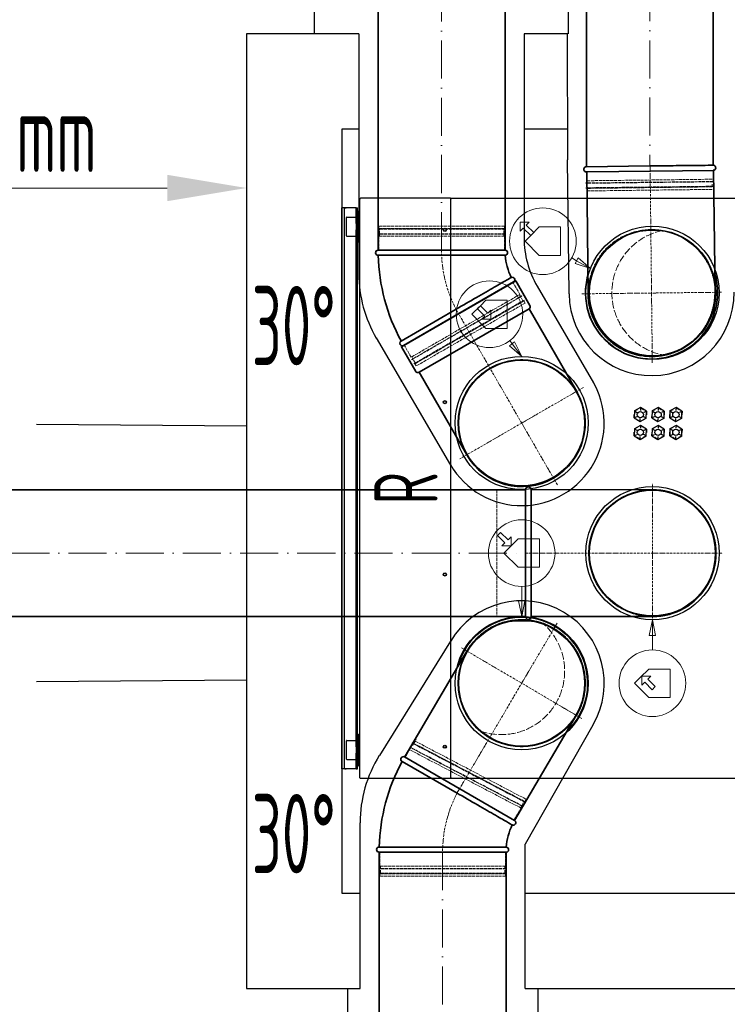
# Model space of a CAD drawing. Header units: millimetres. Extents: x 8221 to 89444, y -105166 to -5578.
# Tile 92 of 118: x 49076 to 50191, y -30159 to -28608. Entities that reach past the tile are written whole.
import ezdxf
from ezdxf.enums import TextEntityAlignment as Align

# ---------------------------------------------------------------- set-up
doc = ezdxf.new("R2010")
doc.units = ezdxf.units.MM
for name, pattern in [('ACAD_ISO02W100', [15, 12, -3]), ('ACAD_ISO10W100', [18, 12, -3, 0, -3]), ('phl_thick', [0])]:
    doc.linetypes.add(name, pattern=pattern)
for name, color, linetype, lineweight in [('UT_KOTY - DIMENZE', 7, 'Continuous', 5), ('VZT_01 SUP (PŘÍVOD) - OBRYS', 5, 'Continuous', 35), ('VZT_02 SUP (PŘÍVOD) - OSA', 5, 'ACAD_ISO10W100', 5), ('VZT_04 SUP (PŘÍVOD) - SKRYTÉ', 5, 'ACAD_ISO02W100', 5), ('VZT_05 ETA (ODVOD) - OBRYS', 6, 'Continuous', 35), ('VZT_06 ETA (ODVOD) - OSA', 6, 'ACAD_ISO10W100', 5), ('VZT_08 ETA (ODVOD) - SKRYTÉ', 6, 'ACAD_ISO02W100', 5), ('VZT_09 ODA (SÁNÍ) - OBRYS', 3, 'Continuous', 35), ('VZT_0C ODA (SÁNÍ)', 3, 'Continuous', 35), ('VZT_10 ODA (SÁNÍ) - OSA', 3, 'ACAD_ISO10W100', 5), ('VZT_12 ODA (SÁNÍ) - SKRYTÉ', 3, 'ACAD_ISO02W100', 5), ('VZT_13 EHA (VÝFUK) - OBRYS', 14, 'Continuous', 35), ('VZT_14 EHA (VÝFUK) - OSA', 14, 'ACAD_ISO10W100', 5), ('VZT_16 EHA (VÝFUK) - SKRYTÉ', 14, 'ACAD_ISO02W100', 5), ('VZT_21 ZAŘÍZENÍ - OBRYS', 1, 'Continuous', 30), ('VZT_22 ZAŘÍZENÍ - DETAIL', 8, 'Continuous', 5), ('VZT_60_KOTY - DIMENZE', 7, 'Continuous', 5)]:
    doc.layers.add(name, color=color, linetype=linetype, lineweight=lineweight)
doc.layers.add('VZT_03 SUP (PŘÍVOD) - NETISK', color=8, linetype='ACAD_ISO02W100', lineweight=5, plot=False)
doc.layers.add('VZT_07 ETA (ODVOD) - NETISK', color=8, linetype='ACAD_ISO02W100', lineweight=5, plot=False)
doc.layers.add('VZT_IZOLACE - TEPELNÁ', color=6, linetype='IZOLACE TEPELNA')
doc.styles.add('EVORA_125', font='isocp.shx', dxfattribs={"width": 0.6, "height": 125})
doc.styles.add('ISOCP 2.5', font='isocp.shx', dxfattribs={"width": 0.6, "height": 2.5})
doc.styles.add('JS', font='isocp.shx', dxfattribs={"width": 0.6, "height": 125})
doc.styles.get("Standard").update_dxf_attribs({"font": 'arial.ttf'})
doc.linetypes.add('IZOLACE TEPELNA', pattern='A,12.7,-1.5,["T",Standard,S=2.54,R=0,X=0,Y=-1.27],-3', length=17.2)

msp = doc.modelspace()

# ---------------------------------------------------------------- linework, layer by layer
for p, q in [((49610.4, -28629.9), (49433.3, -28629.9)), ((49433.3, -28629.9), (49433.3, -29892.8)), ((49938.9, -28629.9), (49870.6, -28629.9)), ((49610.4, -28779.9), (49583.3, -28779.9)), ((49583.3, -28779.9), (49583.3, -29892.8)), ((49939, -28779.9), (49870.6, -28779.9)), ((49433.3, -29892.8), (49433.3, -30134)), ((49583.3, -29892.8), (49583.3, -29984)), ((49583.3, -29984), (49612.2, -29984)), ((49872.2, -29984), (52316.2, -29984)), ((49433.3, -30134), (49612.2, -30134)), ((49872.2, -30134), (52466.2, -30134))]:
    msp.add_line(p, q)
at = {"layer": 'UT_KOTY - DIMENZE'}
for p, q in [((49433.3, -28855.1), (49433.3, -28935.3)), ((49308.3, -28872.8), (48598.6, -28872.8))]:
    msp.add_line(p, q, dxfattribs=at)
msp.add_solid([(49308.3, -28852), (49308.3, -28893.6), (49433.3, -28872.8)], dxfattribs=at)
at = {"layer": 'VZT_01 SUP (PŘÍVOD) - OBRYS'}
for p, q in [((49840.6, -28970.8), (49640.6, -28970.8)), ((49740.6, -28978.8), (49640.6, -28978.8)), ((49680.7, -29120.8), (49854, -29020.8)), ((49763.4, -29063.8), (49676.7, -29113.9))]:
    msp.add_line(p, q, dxfattribs=at)
for points in [[(49640.6, -28017.2), (49640.6, -28970.8)], [(49840.6, -28017.2), (49840.6, -28970.8)], [(49878.4, -29063.2), (49953.5, -29193.2)], [(49705.2, -29163.2), (49780.2, -29293.2)]]:
    msp.add_lwpolyline(points, dxfattribs=at)
msp.add_lwpolyline([(49705.2, -29163.2), (49878.5, -29063.2, 0.414214), (49879.9, -29057.8), (49857.4, -29018.8), (49677.3, -29122.8), (49699.8, -29161.8, 0.414214)], format="xyb", close=True, dxfattribs=at)
for centre, radius, start, end in [((49640.6, -28974.8), 4, 90, 270), ((49840.6, -28974.8), 4, 274.5812, 90), ((49940.6, -28970.8), 300, 181.5281, 208.4719), ((49940.6, -28970.8), 100, 184.5812, 205.4188), ((49852, -29017.4), 4, 300, 115.4188), ((49678.7, -29117.4), 4, 120, 300), ((49866.8, -29243.2), 100, 210, 30)]:
    msp.add_arc(centre, radius, start, end, dxfattribs=at)
for points, knots in [([(49840.9, -28978.8), (49840.9, -28978.8), (49838.7, -28978.8), (49829.7, -28978.8), (49822.8, -28978.8), (49805, -28978.8), (49794.3, -28978.8), (49770.6, -28978.8), (49757.7, -28978.8), (49743.3, -28978.8), (49742, -28978.8), (49740.6, -28978.8)], [315.294186, 315.294186, 315.294186, 315.294186, 351.735982, 351.735982, 390.710875, 390.710875, 429.832624, 429.832624, 468.991563, 468.991563, 473.053633, 473.053633, 473.053633, 473.053633]), ([(49763.4, -29063.8), (49774.3, -29057.5), (49785.2, -29051.3), (49805.9, -29039.3), (49815.5, -29033.8), (49831.8, -29024.4), (49838.3, -29020.6), (49847.4, -29015.4), (49849.9, -29013.9), (49850.2, -29013.7), (49850.2, -29013.7), (49850.2, -29013.7)], [157.533456, 157.533456, 157.533456, 157.533456, 195.393508, 195.393508, 234.551342, 234.551342, 273.721472, 273.721472, 312.806301, 312.806301, 315.294186, 315.294186, 315.294186, 315.294186])]:
    msp.add_open_spline(points, degree=3, knots=knots, dxfattribs=at)
at = {"layer": 'VZT_02 SUP (PŘÍVOD) - OSA', "ltscale": 5}
msp.add_lwpolyline([(49740.6, -28970.8), (49740.6, -28017.2)], dxfattribs=at)
at = {"layer": 'VZT_02 SUP (PŘÍVOD) - OSA', "ltscale": 0.3}
msp.add_lwpolyline([(49740.6, -28970.8), (49740.6, -28970.8, 0.131652), (49767.3, -29070.8, 0.131652)], format="xyb", dxfattribs=at)
for points in [[(49866.8, -29243.2), (49766.8, -29069.9)], [(49964.3, -29186.9), (49866.8, -29243.2)], [(49866.8, -29243.2), (49769.4, -29299.4)], [(49923.1, -29340.6), (49866.8, -29243.2)]]:
    msp.add_lwpolyline(points, dxfattribs=at)
at = {"layer": 'VZT_03 SUP (PŘÍVOD) - NETISK', "ltscale": 0.4}
for p, q in [((50168, -28862.5), (49968, -28864.9)), ((50168, -28863), (49968, -28865.4)), ((49968, -28865.4), (49968, -28864.9)), ((50166.9, -28859), (49969, -28861.4)), ((49970, -28864.9), (49970, -28861.4)), ((49970.1, -28872.4), (49970, -28865.4)), ((50167, -28870.4), (50166.9, -28866.9)), ((50168.1, -28870), (49968.1, -28872.4)), ((50168.1, -28870.5), (49968.1, -28872.9)), ((50167.1, -28871), (49969.1, -28873.4)), ((50167.1, -28875), (49969.2, -28877.4)), ((50169, -28870.9), (50169, -28870.4)), ((50169.1, -28878.4), (50169.1, -28877.9)), ((49840.6, -28937.3), (49640.6, -28937.3)), ((49640.6, -28937.8), (49640.6, -28937.3)), ((49840.6, -28937.8), (49640.6, -28937.8)), ((49840.6, -28944.8), (49640.6, -28944.8)), ((49640.6, -28945.3), (49640.6, -28944.8)), ((49840.6, -28945.3), (49640.6, -28945.3)), ((49839.6, -28932.8), (49641.6, -28932.8)), ((49641.6, -28936.8), (49641.6, -28932.8)), ((49839.6, -28936.8), (49641.6, -28936.8)), ((49642.6, -28937.3), (49642.6, -28936.8)), ((49642.6, -28944.8), (49642.6, -28937.8)), ((49642.6, -28948.8), (49642.6, -28945.3)), ((49838.6, -28937.3), (49838.6, -28936.8)), ((49838.6, -28944.8), (49838.6, -28937.8)), ((49838.6, -28948.8), (49838.6, -28945.3)), ((49839.6, -28936.8), (49839.6, -28932.8)), ((49840.6, -28937.8), (49840.6, -28937.3)), ((49840.6, -28945.3), (49840.6, -28944.8)), ((49839.6, -28948.8), (49641.6, -28948.8)), ((49641.6, -28970.8), (49641.6, -28948.8)), ((49839.6, -28970.8), (49839.6, -28948.8)), ((49864.1, -29040.4), (49853.1, -29021.3)), ((49864.1, -29040.4), (49692.6, -29139.4)), ((49866.7, -29042.9), (49693.5, -29142.9)), ((49867, -29043.3), (49693.7, -29143.3)), ((49870.5, -29049.4), (49697.2, -29149.4)), ((49870.7, -29049.8), (49697.5, -29149.8)), ((49870.1, -29050.8), (49698.6, -29149.8)), ((49865, -29043.9), (49863.2, -29040.9)), ((49868.7, -29050.4), (49865.2, -29044.3)), ((49867, -29043.3), (49866.7, -29042.9)), ((49869.2, -29051.3), (49869, -29050.8)), ((49872.1, -29054.2), (49870.1, -29050.8)), ((49870.7, -29049.8), (49870.5, -29049.4)), ((49872.1, -29054.2), (49700.6, -29153.2)), ((49692.6, -29139.4), (49681.6, -29120.3)), ((49695.2, -29141.9), (49693.5, -29138.9)), ((49693.7, -29143.3), (49693.5, -29142.9)), ((49699, -29148.4), (49695.5, -29142.3)), ((49697.5, -29149.8), (49697.2, -29149.4)), ((49700.6, -29153.2), (49698.6, -29149.8)), ((49699.5, -29149.3), (49699.2, -29148.8))]:
    msp.add_line(p, q, dxfattribs=at)
at = {"layer": 'VZT_04 SUP (PŘÍVOD) - SKRYTÉ', "ltscale": 2}
msp.add_arc((49866.8, -29243.2), 100, 30, 210, dxfattribs=at)
at = {"layer": 'VZT_05 ETA (ODVOD) - OBRYS'}
for points in [[(49872.8, -29348.1), (48522.2, -29348.1)], [(49872.8, -29348.1), (49872.9, -29548.1)], [(49881.8, -29348.1), (50072.8, -29348)], [(49881.8, -29348.1), (49881.9, -29548.1)], [(49872.8, -29548.1), (48522.2, -29548.1)], [(49881.9, -29548.1), (50072.9, -29548)]]:
    msp.add_lwpolyline(points, dxfattribs=at)
for centre, radius, start, end in [((49877.3, -29348.1), 4.5, 0.0232, 180.0232), ((50072.8, -29448.2), 100, 270.0232, 90.0232), ((49877.4, -29548.1), 4.5, 180.0232, 0.0232)]:
    msp.add_arc(centre, radius, start, end, dxfattribs=at)
at = {"layer": 'VZT_06 ETA (ODVOD) - OSA', "ltscale": 0.3}
for points in [[(50072.8, -29448), (50072.8, -29338)], [(49872.8, -29448.1), (50072.8, -29448)], [(50072.8, -29448), (50182.8, -29447.9)], [(50072.8, -29448), (50072.9, -29558)]]:
    msp.add_lwpolyline(points, dxfattribs=at)
at = {"layer": 'VZT_06 ETA (ODVOD) - OSA', "ltscale": 5}
msp.add_lwpolyline([(48522.2, -29448.1), (49872.8, -29448.1)], dxfattribs=at)
at = {"layer": 'VZT_07 ETA (ODVOD) - NETISK', "ltscale": 0.4}
for p, q in [((49683.3, -29769.7), (49694.3, -29750.6)), ((49693.8, -29747.1), (49694, -29746.7)), ((49871.8, -29840.4), (49694.6, -29747.6)), ((49872, -29840), (49694.9, -29747.2)), ((49695.1, -29746.7), (49697, -29743.1)), ((49695.1, -29751.1), (49696.9, -29748.1)), ((49695.2, -29747.1), (49695.4, -29746.7)), ((49695.8, -29747.6), (49696, -29747.1)), ((49871.4, -29839.1), (49696, -29747.2)), ((49697.1, -29747.7), (49700.6, -29741.6)), ((49873.2, -29835.5), (49697.8, -29743.6)), ((49865.8, -29849.7), (49690.4, -29757.8)), ((49868.3, -29847.1), (49691.2, -29754.3)), ((49868.6, -29846.6), (49691.4, -29753.8)), ((49866.9, -29845.7), (49870.4, -29839.6)), ((49870.6, -29839.2), (49870.9, -29838.7)), ((49871.7, -29839.2), (49873.7, -29835.8)), ((49872.1, -29840.6), (49872.4, -29840.2)), ((49854.7, -29868.7), (49865.7, -29849.6)), ((49864.9, -29849.1), (49866.6, -29846.1)), ((49868.4, -29847.1), (49868.6, -29846.7)), ((49643.2, -29941.2), (49643.2, -29919.2)), ((49841.2, -29941.2), (49841.2, -29919.2)), ((49842.2, -29944.7), (49642.2, -29944.7)), ((49642.2, -29945.2), (49642.2, -29944.7)), ((49842.2, -29945.2), (49642.2, -29945.2)), ((49842.2, -29952.2), (49642.2, -29952.2)), ((49642.2, -29952.7), (49642.2, -29952.2)), ((49842.2, -29952.7), (49642.2, -29952.7)), ((49841.2, -29941.2), (49643.2, -29941.2)), ((49841.2, -29953.2), (49643.2, -29953.2)), ((49643.2, -29957.2), (49643.2, -29953.2)), ((49644.2, -29944.7), (49644.2, -29941.2)), ((49644.2, -29952.2), (49644.2, -29945.2)), ((49644.2, -29953.2), (49644.2, -29952.7)), ((49840.2, -29944.7), (49840.2, -29941.2)), ((49840.2, -29952.2), (49840.2, -29945.2)), ((49840.2, -29953.2), (49840.2, -29952.7)), ((49841.2, -29957.2), (49841.2, -29953.2)), ((49842.2, -29945.2), (49842.2, -29944.7)), ((49842.2, -29952.7), (49842.2, -29952.2)), ((49841.2, -29957.2), (49643.2, -29957.2))]:
    msp.add_line(p, q, dxfattribs=at)
msp.add_lwpolyline([(49872.8, -29348.1), (49827.8, -29348.1), (49827.9, -29548.1), (49872.9, -29548.1)], dxfattribs=at)
at = {"layer": 'VZT_08 ETA (ODVOD) - SKRYTÉ', "ltscale": 2}
msp.add_arc((50072.8, -29448.2), 100, 90.0232, 270.0232, dxfattribs=at)
at = {"layer": 'VZT_09 ODA (SÁNÍ) - OBRYS'}
for p, q in [((49780.6, -29602.4), (49683.3, -29767.7)), ((49855.6, -29869.2), (49952.9, -29703.9))]:
    msp.add_line(p, q, dxfattribs=at)
for points in [[(49642.2, -30769.3), (49642.2, -29919.2)], [(49842.2, -30769.3), (49842.2, -29919.2)]]:
    msp.add_lwpolyline(points, dxfattribs=at)
for start, end in [(329.5124, 165.4548), (313.5701, 329.5124)]:
    msp.add_arc((49866.8, -29653), 104, start, end, dxfattribs=at)
msp.add_open_spline([(49953, -29703.8), (49953.8, -29702.5), (49954.5, -29701.1), (49956, -29698.3), (49956.7, -29696.8), (49958.1, -29693.9), (49958.8, -29692.3), (49960, -29689.2), (49960.6, -29687.6), (49961.7, -29684.5), (49962.3, -29682.9), (49963.2, -29679.7), (49963.6, -29678), (49964.4, -29674.8), (49964.7, -29673.2), (49965.3, -29670.1), (49965.6, -29668.5), (49966, -29665.5), (49966.2, -29663.9), (49966.5, -29660.7), (49966.6, -29659.1), (49966.8, -29655.8), (49966.8, -29654.1), (49966.8, -29650.8), (49966.7, -29649.1), (49966.5, -29645.7), (49966.4, -29644), (49966, -29640.7), (49965.8, -29639.1), (49965.3, -29635.8), (49965, -29634.2), (49964.3, -29631.1), (49964, -29629.5), (49963.2, -29626.5), (49962.8, -29625), (49961.8, -29621.9), (49961.3, -29620.4), (49960.2, -29617.3), (49959.6, -29615.7), (49958.3, -29612.7), (49957.6, -29611.1), (49956.1, -29608.1), (49955.3, -29606.6), (49953.7, -29603.7), (49952.9, -29602.2), (49951.2, -29599.4), (49950.3, -29598), (49948.5, -29595.4), (49947.6, -29594.1), (49945.7, -29591.6), (49944.7, -29590.4), (49942.7, -29587.9), (49941.6, -29586.7), (49939.4, -29584.3), (49938.2, -29583.1), (49935.8, -29580.7), (49934.6, -29579.6), (49932.1, -29577.3), (49930.8, -29576.3), (49928.2, -29574.2), (49926.9, -29573.1), (49924.2, -29571.2), (49922.9, -29570.3), (49920.2, -29568.5), (49918.9, -29567.7), (49917.5, -29566.9), (49916.2, -29566.1), (49914.8, -29565.4), (49912, -29563.9), (49910.5, -29563.1), (49907.5, -29561.7), (49906, -29561.1), (49902.9, -29559.8), (49901.3, -29559.2), (49898.2, -29558.1), (49896.6, -29557.6), (49893.3, -29556.7), (49891.7, -29556.2), (49888.5, -29555.5), (49886.9, -29555.1), (49883.8, -29554.5), (49882.2, -29554.3), (49879.2, -29553.8), (49877.6, -29553.7), (49874.4, -29553.4), (49872.8, -29553.2), (49869.5, -29553.1), (49867.8, -29553.1), (49864.5, -29553.1), (49862.8, -29553.2), (49859.4, -29553.3), (49857.8, -29553.5), (49854.4, -29553.8), (49852.8, -29554.1), (49849.5, -29554.6), (49847.9, -29554.9), (49844.8, -29555.5), (49843.2, -29555.9), (49840.2, -29556.7), (49838.7, -29557.1), (49835.7, -29558), (49834.1, -29558.6), (49831, -29559.7), (49829.5, -29560.3), (49826.4, -29561.6), (49824.8, -29562.3), (49821.8, -29563.8), (49820.3, -29564.5), (49817.4, -29566.1), (49815.9, -29567), (49813.1, -29568.7), (49811.8, -29569.6), (49809.1, -29571.4), (49807.8, -29572.3), (49805.4, -29574.2), (49804.1, -29575.2), (49801.6, -29577.2), (49800.4, -29578.3), (49798, -29580.5), (49796.8, -29581.7), (49794.4, -29584.1), (49793.3, -29585.3), (49791, -29587.8), (49789.9, -29589.1), (49787.8, -29591.7), (49786.8, -29593), (49784.9, -29595.7), (49784, -29597), (49782.2, -29599.7), (49781.4, -29601), (49780.6, -29602.3)], degree=3, knots=[-148.058014, -148.058014, -148.058014, -148.058014, -143.505913, -143.505913, -138.87378, -138.87378, -134.241647, -134.241647, -129.609514, -129.609514, -124.977381, -124.977381, -120.345248, -120.345248, -115.713115, -115.713115, -111.080982, -111.080982, -106.451331, -106.451331, -101.82168, -101.82168, -97.192029, -97.192029, -92.562378, -92.562378, -87.932727, -87.932727, -83.303076, -83.303076, -78.673425, -78.673425, -74.043774, -74.043774, -69.415617, -69.415617, -64.787461, -64.787461, -60.159305, -60.159305, -55.531148, -55.531148, -50.902992, -50.902992, -46.274836, -46.274836, -41.646679, -41.646679, -37.018523, -37.018523, -32.391208, -32.391208, -27.763892, -27.763892, -23.136577, -23.136577, -18.509262, -18.509262, -13.881946, -13.881946, -9.254631, -9.254631, -4.627315, -4.627315, 0, 0, 0, 4.627315, 4.627315, 9.254631, 9.254631, 13.881946, 13.881946, 18.509262, 18.509262, 23.136577, 23.136577, 27.763892, 27.763892, 32.391208, 32.391208, 37.018523, 37.018523, 41.646679, 41.646679, 46.274836, 46.274836, 50.902992, 50.902992, 55.531148, 55.531148, 60.159305, 60.159305, 64.787461, 64.787461, 69.415617, 69.415617, 74.043774, 74.043774, 78.673425, 78.673425, 83.303076, 83.303076, 87.932727, 87.932727, 92.562378, 92.562378, 97.192029, 97.192029, 101.82168, 101.82168, 106.451331, 106.451331, 111.080982, 111.080982, 115.713115, 115.713115, 120.345248, 120.345248, 124.977381, 124.977381, 129.609514, 129.609514, 134.241647, 134.241647, 138.87378, 138.87378, 143.505913, 143.505913, 148.058014, 148.058014, 148.058014, 148.058014], dxfattribs=at)
for points in [[(49780.6, -29602.5), (49780.6, -29602.5), (49780.6, -29602.5), (49780.6, -29602.6)], [(49952.9, -29703.9), (49953, -29703.8), (49953, -29703.8), (49953, -29703.8)]]:
    msp.add_open_spline(points, degree=3, dxfattribs=at)
at = {"layer": 'VZT_0C ODA (SÁNÍ)'}
for p, q in [((49765.1, -29826.1), (49678.4, -29776.1)), ((49855.6, -29869.2), (49682.4, -29769.2)), ((49742.3, -29911.2), (49642.2, -29911.2)), ((49642.2, -29919.2), (49842.2, -29919.2))]:
    msp.add_line(p, q, dxfattribs=at)
for centre, radius, start, end in [((49942.2, -29919.2), 300, 151.5281, 178.4719), ((49680.4, -29772.6), 4, 60, 240), ((49853.6, -29872.6), 4, 244.5812, 60), ((49942.2, -29919.2), 100, 154.5812, 175.4188), ((49642.2, -29915.2), 4, 90, 270), ((49842.2, -29915.2), 4, 270, 85.4188)]:
    msp.add_arc(centre, radius, start, end, dxfattribs=at)
for points, knots in [([(49851.9, -29876.3), (49851.9, -29876.3), (49850, -29875.1), (49842.2, -29870.7), (49836.2, -29867.2), (49820.8, -29858.3), (49811.5, -29853), (49791, -29841.1), (49779.9, -29834.7), (49767.4, -29827.5), (49766.2, -29826.8), (49765.1, -29826.1)], [315.294186, 315.294186, 315.294186, 315.294186, 351.735982, 351.735982, 390.710875, 390.710875, 429.832624, 429.832624, 468.991563, 468.991563, 473.053633, 473.053633, 473.053633, 473.053633]), ([(49742.3, -29911.2), (49754.9, -29911.2), (49767.4, -29911.2), (49791.3, -29911.2), (49802.4, -29911.2), (49821.2, -29911.2), (49828.8, -29911.2), (49839.3, -29911.2), (49842.2, -29911.2), (49842.5, -29911.2), (49842.5, -29911.2), (49842.5, -29911.2)], [157.533456, 157.533456, 157.533456, 157.533456, 195.393508, 195.393508, 234.551342, 234.551342, 273.721472, 273.721472, 312.806301, 312.806301, 315.294186, 315.294186, 315.294186, 315.294186])]:
    msp.add_open_spline(points, degree=3, knots=knots, dxfattribs=at)
at = {"layer": 'VZT_10 ODA (SÁNÍ) - OSA', "ltscale": 0.3}
for p, q in [((49922.7, -29558.2), (49866.8, -29653)), ((49772.1, -29597.2), (49866.8, -29653)), ((49765.4, -29825.3), (49866.8, -29653)), ((49961.6, -29708.8), (49866.8, -29653)), ((49769, -29819.2), (49769, -29819.2))]:
    msp.add_line(p, q, dxfattribs=at)
at = {"layer": 'VZT_10 ODA (SÁNÍ) - OSA', "ltscale": 5}
msp.add_lwpolyline([(49742.2, -29919.2), (49742.2, -30769.3)], dxfattribs=at)
at = {"layer": 'VZT_10 ODA (SÁNÍ) - OSA', "ltscale": 0.3}
msp.add_arc((49942.2, -29919.2), 200, 150, 180, dxfattribs=at)
at = {"layer": 'VZT_12 ODA (SÁNÍ) - SKRYTÉ'}
msp.add_circle((49866.8, -29653), 100, dxfattribs=at)
msp.add_arc((49834.5, -29634), 100, 250.3194, 48.7055, dxfattribs=at)
at = {"layer": 'VZT_13 EHA (VÝFUK) - OBRYS'}
for p, q in [((50068.7, -28838.1), (49968.6, -28839.3)), ((49969.2, -28847.4), (49971.4, -29039.2)), ((50170.1, -28845), (49970.1, -28847.3)), ((50171.4, -29037), (50169.2, -28845.1))]:
    msp.add_line(p, q, dxfattribs=at)
for points in [[(49968.7, -28838.1), (49968.7, -27649.1)], [(50168.7, -28838.1), (50168.7, -27649.1)]]:
    msp.add_lwpolyline(points, dxfattribs=at)
for centre, radius, start, end in [((50168.6, -28840.9), 4, 270.6907, 86.1095), ((49968.7, -28843.4), 4.06, 91.4755, 284.1559), ((50071.4, -29038.3), 104, 180.6493, 16.5916), ((50071.4, -29038.3), 104, 164.7069, 180.6493)]:
    msp.add_arc(centre, radius, start, end, dxfattribs=at)
for points, knots in [([(50068.7, -28838.1), (50081.3, -28838), (50093.8, -28837.8), (50117.7, -28837.5), (50128.8, -28837.4), (50147.6, -28837.2), (50155.1, -28837.1), (50165.7, -28837), (50168.5, -28836.9), (50168.9, -28836.9), (50168.9, -28836.9), (50168.9, -28836.9)], [157.533456, 157.533456, 157.533456, 157.533456, 195.393508, 195.393508, 234.551342, 234.551342, 273.721472, 273.721472, 312.806301, 312.806301, 315.294186, 315.294186, 315.294186, 315.294186]), ([(49971.4, -29039.3), (49971.4, -29040.8), (49971.4, -29042.4), (49971.6, -29045.6), (49971.8, -29047.2), (49972.1, -29050.5), (49972.3, -29052.1), (49972.9, -29055.4), (49973.2, -29057.1), (49973.9, -29060.4), (49974.3, -29062), (49975.1, -29065.3), (49975.6, -29066.9), (49976.6, -29070), (49977.1, -29071.6), (49978.2, -29074.6), (49978.8, -29076), (49980, -29078.9), (49980.7, -29080.3), (49982.1, -29083.2), (49982.8, -29084.6), (49984.4, -29087.5), (49985.2, -29089), (49987, -29091.8), (49987.9, -29093.3), (49989.8, -29096), (49990.8, -29097.4), (49992.8, -29100.1), (49993.9, -29101.4), (49996, -29103.9), (49997.1, -29105.1), (49999.3, -29107.4), (50000.4, -29108.6), (50002.6, -29110.7), (50003.7, -29111.8), (50006.1, -29113.9), (50007.4, -29115), (50009.9, -29117.1), (50011.3, -29118.1), (50014, -29120.1), (50015.4, -29121), (50018.2, -29122.8), (50019.6, -29123.7), (50022.5, -29125.4), (50024, -29126.2), (50026.9, -29127.7), (50028.4, -29128.4), (50031.3, -29129.8), (50032.7, -29130.4), (50035.6, -29131.5), (50037.1, -29132.1), (50040.1, -29133.2), (50041.7, -29133.6), (50044.8, -29134.6), (50046.4, -29135), (50049.7, -29135.8), (50051.3, -29136.1), (50054.6, -29136.8), (50056.3, -29137), (50059.6, -29137.5), (50061.3, -29137.7), (50064.5, -29137.9), (50066.2, -29138), (50069.4, -29138.1), (50071, -29138.2), (50072.5, -29138.1), (50074, -29138.1), (50075.6, -29138.1), (50078.8, -29137.9), (50080.5, -29137.8), (50083.7, -29137.4), (50085.4, -29137.2), (50088.7, -29136.7), (50090.3, -29136.4), (50093.6, -29135.7), (50095.3, -29135.3), (50098.5, -29134.4), (50100.1, -29134), (50103.2, -29133), (50104.8, -29132.4), (50107.8, -29131.3), (50109.3, -29130.7), (50112.1, -29129.5), (50113.5, -29128.8), (50116.4, -29127.4), (50117.9, -29126.7), (50120.8, -29125.1), (50122.2, -29124.3), (50125.1, -29122.5), (50126.5, -29121.6), (50129.2, -29119.7), (50130.6, -29118.7), (50133.3, -29116.7), (50134.6, -29115.7), (50137.1, -29113.5), (50138.3, -29112.4), (50140.7, -29110.3), (50141.8, -29109.2), (50143.9, -29107), (50145, -29105.8), (50147.2, -29103.4), (50148.2, -29102.2), (50150.3, -29099.6), (50151.3, -29098.3), (50153.3, -29095.6), (50154.2, -29094.2), (50156.1, -29091.3), (50156.9, -29089.9), (50158.6, -29087), (50159.4, -29085.6), (50160.9, -29082.6), (50161.7, -29081.2), (50163, -29078.2), (50163.6, -29076.8), (50164.8, -29073.9), (50165.3, -29072.4), (50166.4, -29069.4), (50166.9, -29067.9), (50167.8, -29064.7), (50168.2, -29063.1), (50169, -29059.8), (50169.4, -29058.2), (50170, -29054.9), (50170.2, -29053.2), (50170.7, -29049.9), (50170.9, -29048.2), (50171.2, -29044.9), (50171.2, -29043.3), (50171.4, -29040.1), (50171.4, -29038.6), (50171.4, -29037)], [-148.058014, -148.058014, -148.058014, -148.058014, -143.505913, -143.505913, -138.87378, -138.87378, -134.241647, -134.241647, -129.609514, -129.609514, -124.977381, -124.977381, -120.345248, -120.345248, -115.713115, -115.713115, -111.080982, -111.080982, -106.451331, -106.451331, -101.82168, -101.82168, -97.192029, -97.192029, -92.562378, -92.562378, -87.932727, -87.932727, -83.303076, -83.303076, -78.673425, -78.673425, -74.043774, -74.043774, -69.415617, -69.415617, -64.787461, -64.787461, -60.159305, -60.159305, -55.531148, -55.531148, -50.902992, -50.902992, -46.274836, -46.274836, -41.646679, -41.646679, -37.018523, -37.018523, -32.391208, -32.391208, -27.763892, -27.763892, -23.136577, -23.136577, -18.509262, -18.509262, -13.881946, -13.881946, -9.254631, -9.254631, -4.627315, -4.627315, 0, 0, 0, 4.627315, 4.627315, 9.254631, 9.254631, 13.881946, 13.881946, 18.509262, 18.509262, 23.136577, 23.136577, 27.763892, 27.763892, 32.391208, 32.391208, 37.018523, 37.018523, 41.646679, 41.646679, 46.274836, 46.274836, 50.902992, 50.902992, 55.531148, 55.531148, 60.159305, 60.159305, 64.787461, 64.787461, 69.415617, 69.415617, 74.043774, 74.043774, 78.673425, 78.673425, 83.303076, 83.303076, 87.932727, 87.932727, 92.562378, 92.562378, 97.192029, 97.192029, 101.82168, 101.82168, 106.451331, 106.451331, 111.080982, 111.080982, 115.713115, 115.713115, 120.345248, 120.345248, 124.977381, 124.977381, 129.609514, 129.609514, 134.241647, 134.241647, 138.87378, 138.87378, 143.505913, 143.505913, 148.058014, 148.058014, 148.058014, 148.058014])]:
    msp.add_open_spline(points, degree=3, knots=knots, dxfattribs=at)
for points in [[(50171.4, -29037), (50171.4, -29037), (50171.4, -29037), (50171.4, -29037)], [(49971.4, -29039.2), (49971.4, -29039.3), (49971.4, -29039.3), (49971.4, -29039.3)]]:
    msp.add_open_spline(points, degree=3, dxfattribs=at)
at = {"layer": 'VZT_14 EHA (VÝFUK) - OSA', "ltscale": 0.3}
for p in [(50069.1, -28838.3), (49961.4, -29039.5), (50181.4, -29037), (50072.6, -29148.3)]:
    msp.add_line(p, (50071.4, -29038.3), dxfattribs=at)
at = {"layer": 'VZT_14 EHA (VÝFUK) - OSA', "ltscale": 5}
msp.add_lwpolyline([(50068.7, -27649.1), (50068.7, -28838.1)], dxfattribs=at)
at = {"layer": 'VZT_16 EHA (VÝFUK) - SKRYTÉ'}
msp.add_circle((50071.4, -29038.3), 100, dxfattribs=at)
msp.add_arc((50108.9, -29037.8), 100, 101.4562, 259.8423, dxfattribs=at)
at = {"layer": 'VZT_21 ZAŘÍZENÍ - OBRYS'}
for p, q in [((49611.8, -29801.3), (49611.8, -28890.5)), ((49754.8, -28888.8), (49613.5, -28888.8)), ((49754.8, -28888.8), (49754.8, -29803)), ((49755, -28890.5), (49754.8, -28890.5)), ((49755, -28888.8), (50239.7, -28888.8)), ((49755, -28888.8), (49755, -28890.5)), ((49605.5, -28903.8), (49583.3, -28903.8)), ((49583.3, -29788), (49583.3, -28903.8)), ((49587.8, -29788), (49587.8, -28903.8)), ((49588.3, -28903.8), (49590.3, -28903.8)), ((49591.1, -28903.8), (49590.3, -28903.8)), ((49606.3, -28903.8), (49605.5, -28903.8)), ((49606.3, -28928.8), (49606.3, -28903.8)), ((49606.3, -28903.8), (49608.3, -28903.8)), ((49608.3, -28926.3), (49608.3, -28903.8)), ((49609.8, -28908.8), (49611.8, -28908.8)), ((49609.8, -28958.8), (49609.8, -28908.8)), ((49590.8, -28948.3), (49590.8, -28919.3)), ((49591.3, -28918.8), (49605.3, -28918.8)), ((49605.8, -28919.3), (49605.8, -28948.3)), ((49605.8, -28929.8), (49608.3, -28929.8)), ((49606.3, -28928.8), (49606.3, -28929.8)), ((49606.3, -28928.8), (49608.3, -28928.8)), ((49608.3, -28941.3), (49608.3, -28926.3)), ((49609.8, -28926.3), (49608.3, -28926.3)), ((49605.8, -28937.8), (49608.3, -28937.8)), ((49606.3, -28937.8), (49606.3, -28938.8)), ((49608.3, -28938.8), (49606.3, -28938.8)), ((49606.3, -29753), (49606.3, -28938.8)), ((49609.8, -28941.3), (49608.3, -28941.3)), ((49608.3, -29750.5), (49608.3, -28941.3)), ((49591.3, -28948.8), (49605.3, -28948.8)), ((49609.8, -28958.8), (49611.8, -28958.8)), ((50044.4, -29224.1), (50044.1, -29235.1)), ((50054, -29218.8), (50044.4, -29224.1)), ((50044.4, -29224.1), (50049.2, -29221.5)), ((50044.4, -29224.1), (50048.3, -29226.5)), ((50044.4, -29224.1), (50044.4, -29224.1)), ((50054, -29218.8), (50053.9, -29223.4)), ((50063.3, -29224.5), (50054, -29218.8)), ((50054, -29218.8), (50058.7, -29221.7)), ((50054, -29218.8), (50054, -29218.8)), ((50063.3, -29224.5), (50059.3, -29226.7)), ((50063.1, -29235.4), (50063.3, -29224.5)), ((50063.4, -29224.5), (50063.2, -29230)), ((50063.3, -29224.5), (50063.4, -29224.5)), ((50072.4, -29224.1), (50072.1, -29235.1)), ((50082, -29218.8), (50072.4, -29224.1)), ((50072.4, -29224.1), (50077.2, -29221.5)), ((50072.4, -29224.1), (50076.3, -29226.5)), ((50072.4, -29224.1), (50072.4, -29224.1)), ((50082, -29218.8), (50081.9, -29223.4)), ((50091.3, -29224.5), (50082, -29218.8)), ((50082, -29218.8), (50086.7, -29221.7)), ((50082, -29218.8), (50082, -29218.8)), ((50091.3, -29224.5), (50087.3, -29226.7)), ((50091.1, -29235.4), (50091.3, -29224.5)), ((50091.4, -29224.5), (50091.2, -29230)), ((50091.3, -29224.5), (50091.4, -29224.5)), ((50100.4, -29224.1), (50100.1, -29235.1)), ((50110, -29218.8), (50100.4, -29224.1)), ((50100.4, -29224.1), (50105.2, -29221.5)), ((50100.4, -29224.1), (50104.3, -29226.5)), ((50100.4, -29224.1), (50100.4, -29224.1)), ((50110, -29218.8), (50109.9, -29223.4)), ((50119.3, -29224.5), (50110, -29218.8)), ((50110, -29218.8), (50114.7, -29221.7)), ((50110, -29218.8), (50110, -29218.8)), ((50119.3, -29224.5), (50115.3, -29226.7)), ((50119.1, -29235.4), (50119.3, -29224.5)), ((50119.4, -29224.5), (50119.2, -29230)), ((50119.3, -29224.5), (50119.4, -29224.5)), ((50044.1, -29235.1), (50044.2, -29229.6)), ((50044.1, -29235.1), (50048.2, -29232.9)), ((50044.1, -29235.1), (50053.5, -29240.8)), ((50044.1, -29235.1), (50044.1, -29235.1)), ((50053.5, -29240.8), (50048.8, -29237.9)), ((50053.5, -29240.8), (50063.1, -29235.4)), ((50053.5, -29240.8), (50053.6, -29236.1)), ((50063.1, -29235.5), (50058.3, -29238.1)), ((50063.1, -29235.4), (50059.2, -29233.1)), ((50063.1, -29235.5), (50063.1, -29235.5)), ((50072.1, -29235.1), (50072.2, -29229.6)), ((50072.1, -29235.1), (50076.2, -29232.9)), ((50072.1, -29235.1), (50081.5, -29240.8)), ((50072.1, -29235.1), (50072.1, -29235.1)), ((50081.5, -29240.8), (50076.8, -29237.9)), ((50081.5, -29240.8), (50091.1, -29235.4)), ((50081.5, -29240.8), (50081.6, -29236.1)), ((50091.1, -29235.5), (50086.3, -29238.1)), ((50091.1, -29235.4), (50087.2, -29233.1)), ((50091.1, -29235.5), (50091.1, -29235.5)), ((50100.1, -29235.1), (50100.2, -29229.6)), ((50100.1, -29235.1), (50104.2, -29232.9)), ((50100.1, -29235.1), (50109.5, -29240.8)), ((50100.1, -29235.1), (50100.1, -29235.1)), ((50109.5, -29240.8), (50104.8, -29237.9)), ((50109.5, -29240.8), (50119.1, -29235.4)), ((50109.5, -29240.8), (50109.6, -29236.1)), ((50119.1, -29235.5), (50114.3, -29238.1)), ((50119.1, -29235.4), (50115.2, -29233.1)), ((50119.1, -29235.5), (50119.1, -29235.5)), ((50044.4, -29252.1), (50044.1, -29263.1)), ((50054, -29246.8), (50044.4, -29252.1)), ((50044.4, -29252.1), (50049.2, -29249.5)), ((50044.4, -29252.1), (50048.3, -29254.5)), ((50044.4, -29252.1), (50044.4, -29252.1)), ((50053.5, -29240.8), (50053.5, -29240.8)), ((50054, -29246.8), (50053.9, -29251.4)), ((50063.3, -29252.5), (50054, -29246.8)), ((50054, -29246.8), (50058.7, -29249.7)), ((50054, -29246.8), (50054, -29246.8)), ((50063.3, -29252.5), (50059.3, -29254.7)), ((50063.1, -29263.4), (50063.3, -29252.5)), ((50063.4, -29252.5), (50063.2, -29258)), ((50063.3, -29252.5), (50063.4, -29252.5)), ((50072.4, -29252.1), (50072.1, -29263.1)), ((50082, -29246.8), (50072.4, -29252.1)), ((50072.4, -29252.1), (50077.2, -29249.5)), ((50072.4, -29252.1), (50076.3, -29254.5)), ((50072.4, -29252.1), (50072.4, -29252.1)), ((50081.5, -29240.8), (50081.5, -29240.8)), ((50082, -29246.8), (50081.9, -29251.4)), ((50091.3, -29252.5), (50082, -29246.8)), ((50082, -29246.8), (50086.7, -29249.7)), ((50082, -29246.8), (50082, -29246.8)), ((50091.3, -29252.5), (50087.3, -29254.7)), ((50091.1, -29263.4), (50091.3, -29252.5)), ((50091.4, -29252.5), (50091.2, -29258)), ((50091.3, -29252.5), (50091.4, -29252.5)), ((50100.4, -29252.1), (50100.1, -29263.1)), ((50110, -29246.8), (50100.4, -29252.1)), ((50100.4, -29252.1), (50105.2, -29249.5)), ((50100.4, -29252.1), (50104.3, -29254.5)), ((50100.4, -29252.1), (50100.4, -29252.1)), ((50109.5, -29240.8), (50109.5, -29240.8)), ((50110, -29246.8), (50109.9, -29251.4)), ((50119.3, -29252.5), (50110, -29246.8)), ((50110, -29246.8), (50114.7, -29249.7)), ((50110, -29246.8), (50110, -29246.8)), ((50119.3, -29252.5), (50115.3, -29254.7)), ((50119.1, -29263.4), (50119.3, -29252.5)), ((50119.4, -29252.5), (50119.2, -29258)), ((50119.3, -29252.5), (50119.4, -29252.5)), ((50044.1, -29263.1), (50044.2, -29257.6)), ((50044.1, -29263.1), (50048.2, -29260.9)), ((50044.1, -29263.1), (50053.5, -29268.8)), ((50044.1, -29263.1), (50044.1, -29263.1)), ((50053.5, -29268.8), (50048.8, -29265.9)), ((50053.5, -29268.8), (50063.1, -29263.4)), ((50053.5, -29268.8), (50053.6, -29264.1)), ((50053.5, -29268.8), (50053.5, -29268.8)), ((50063.1, -29263.5), (50058.3, -29266.1)), ((50063.1, -29263.4), (50059.2, -29261.1)), ((50063.1, -29263.5), (50063.1, -29263.5)), ((50072.1, -29263.1), (50072.2, -29257.6)), ((50072.1, -29263.1), (50076.2, -29260.9)), ((50072.1, -29263.1), (50081.5, -29268.8)), ((50072.1, -29263.1), (50072.1, -29263.1)), ((50081.5, -29268.8), (50076.8, -29265.9)), ((50081.5, -29268.8), (50091.1, -29263.4)), ((50081.5, -29268.8), (50081.6, -29264.1)), ((50081.5, -29268.8), (50081.5, -29268.8)), ((50091.1, -29263.5), (50086.3, -29266.1)), ((50091.1, -29263.4), (50087.2, -29261.1)), ((50091.1, -29263.5), (50091.1, -29263.5)), ((50100.1, -29263.1), (50100.2, -29257.6)), ((50100.1, -29263.1), (50104.2, -29260.9)), ((50100.1, -29263.1), (50109.5, -29268.8)), ((50100.1, -29263.1), (50100.1, -29263.1)), ((50109.5, -29268.8), (50104.8, -29265.9)), ((50109.5, -29268.8), (50119.1, -29263.4)), ((50109.5, -29268.8), (50109.6, -29264.1)), ((50109.5, -29268.8), (50109.5, -29268.8)), ((50119.1, -29263.5), (50114.3, -29266.1)), ((50119.1, -29263.4), (50115.2, -29261.1)), ((50119.1, -29263.5), (50119.1, -29263.5)), ((49856.9, -29554.5), (49876.8, -29554.5)), ((49856.9, -29554.5), (49876.8, -29554.5)), ((49609.8, -29733), (49611.8, -29733)), ((49609.8, -29783), (49609.8, -29733)), ((49590.8, -29772.5), (49590.8, -29743.5)), ((49591.3, -29743), (49605.3, -29743)), ((49605.8, -29743.5), (49605.8, -29772.5)), ((49608.3, -29765.5), (49608.3, -29750.5)), ((49609.8, -29750.5), (49608.3, -29750.5)), ((49605.8, -29754), (49608.3, -29754)), ((49605.8, -29762), (49608.3, -29762)), ((49606.3, -29753), (49606.3, -29754)), ((49606.3, -29753), (49608.3, -29753)), ((49606.3, -29762), (49606.3, -29763)), ((49608.3, -29763), (49606.3, -29763)), ((49606.3, -29788), (49606.3, -29763)), ((49609.8, -29765.5), (49608.3, -29765.5)), ((49608.3, -29788), (49608.3, -29765.5)), ((49591.3, -29773), (49605.3, -29773)), ((49609.8, -29783), (49611.8, -29783)), ((49605.5, -29788), (49583.3, -29788)), ((49588.3, -29788), (49590.3, -29788)), ((49591.1, -29788), (49590.3, -29788)), ((49606.3, -29788), (49605.5, -29788)), ((49606.3, -29788), (49608.3, -29788)), ((49754.8, -29803), (49613.5, -29803)), ((49754.8, -29801.3), (49755, -29801.3)), ((49755, -29801.3), (49755, -29803)), ((50239.7, -29803), (49755, -29803))]:
    msp.add_line(p, q, dxfattribs=at)
for centre, radius in [((49745.8, -28938.8), 2.5), ((49745.8, -28938.8), 2.15), ((50072.8, -29038), 105), ((50072.8, -29038), 100), ((50072.8, -29038), 99), ((49866.8, -29243), 105), ((49866.8, -29243), 100), ((49866.8, -29243), 99), ((49745.8, -29210.2), 2.5), ((49745.8, -29210.2), 2.15), ((50053.7, -29229.8), 5), ((50081.7, -29229.8), 5), ((50109.7, -29229.8), 5), ((50053.7, -29257.8), 5), ((50081.7, -29257.8), 5), ((50109.7, -29257.8), 5), ((50072.8, -29448), 105), ((50072.8, -29448), 100), ((50072.8, -29448), 99), ((49745.8, -29481.6), 2.5), ((49745.8, -29481.6), 2.15), ((49866.8, -29653), 105), ((49866.8, -29653), 100), ((49866.8, -29653), 99), ((49745.8, -29753), 2.5), ((49745.8, -29753), 2.15)]:
    msp.add_circle(centre, radius, dxfattribs=at)
for centre, start, end in [((49591.3, -28919.3), 90, 180), ((49605.3, -28919.3), 0, 90), ((49591.3, -28948.3), 180, 270), ((49605.3, -28948.3), 270, 0), ((49591.3, -29743.5), 90, 180), ((49605.3, -29743.5), 0, 90), ((49591.3, -29772.5), 180, 270), ((49605.3, -29772.5), 270, 0)]:
    msp.add_arc(centre, 0.5, start, end, dxfattribs=at)
for points, knots in [([(49613.5, -28888.8), (49612.9, -28889.2), (49612.2, -28889.6), (49612, -28890.1), (49611.9, -28890.2), (49611.8, -28890.3), (49611.8, -28890.5)], [-1, -1, -1, -1, -0.2469362, -0.2469362, -0.2469362, 0, 0, 0, 0]), ([(49613, -28888.9), (49612.5, -28889.1), (49612.2, -28889.4), (49612, -28889.8), (49611.9, -28890), (49611.8, -28890.3), (49611.8, -28890.5)], [-0.7752376, -0.7752376, -0.7752376, -0.7752376, -0.2469362, -0.2469362, -0.2469362, 0, 0, 0, 0]), ([(49613, -29802.9), (49612.5, -29802.7), (49612.2, -29802.4), (49612, -29801.9), (49611.9, -29801.7), (49611.8, -29801.5), (49611.8, -29801.3)], [-0.7752376, -0.7752376, -0.7752376, -0.7752376, -0.2469362, -0.2469362, -0.2469362, 0, 0, 0, 0]), ([(49613.5, -29803), (49612.9, -29802.6), (49612.2, -29802.1), (49612, -29801.7), (49611.9, -29801.6), (49611.8, -29801.4), (49611.8, -29801.3)], [-1, -1, -1, -1, -0.246936, -0.246936, -0.246936, 0, 0, 0, 0])]:
    msp.add_open_spline(points, degree=3, knots=knots, dxfattribs=at)
for points in [[(49613.5, -28888.8), (49613.3, -28888.8), (49613.1, -28888.8), (49613, -28888.9)], [(49613.5, -29803), (49613.3, -29803), (49613.1, -29803), (49613, -29802.9)]]:
    msp.add_open_spline(points, degree=3, dxfattribs=at)
at = {"layer": 'VZT_22 ZAŘÍZENÍ - DETAIL'}
for p, q in [((49953.4, -28987.3), (49945.7, -28982.9)), ((49955.9, -28983), (49950.9, -28991.6)), ((49950.9, -28991.6), (49975, -28999.8)), ((49953.4, -28987.3), (49975, -28999.8)), ((49975, -28999.8), (49955.9, -28983)), ((49855.6, -29115.1), (49847.7, -29121.2)), ((49851.6, -29118.1), (49847.9, -29113.3)), ((49866.8, -29138), (49855.6, -29115.1)), ((49847.7, -29121.2), (49866.8, -29138)), ((49851.6, -29118.1), (49866.8, -29138)), ((49866.8, -29548), (49866.8, -29500.4)), ((49861.8, -29523), (49866.8, -29548)), ((49871.8, -29523), (49861.8, -29523)), ((49866.8, -29523), (49866.8, -29548)), ((49866.8, -29548), (49871.8, -29523)), ((50072.7, -29553), (50067.7, -29578)), ((50072.7, -29578), (50072.7, -29553)), ((50077.7, -29578), (50072.7, -29553)), ((50072.7, -29553), (50072.7, -29600.6)), ((50067.7, -29578), (50077.7, -29578))]:
    msp.add_line(p, q, dxfattribs=at)
for points in [[(49885.8, -28943), (49881, -28947.8), (49869.2, -28935.9), (49864.4, -28940.7), (49864.4, -28926.4), (49878.7, -28926.4), (49873.9, -28931.1)], [(49894.6, -28934.2), (49928.2, -28934.2), (49928.2, -28979), (49894.6, -28979), (49872.2, -28956.6), (49881, -28947.8)], [(49801.7, -29058.2), (49810.5, -29049.3), (49844.1, -29049.3), (49844.1, -29094.1), (49810.5, -29094.1), (49788.1, -29071.7)], [(49801.7, -29058.2), (49796.9, -29062.9), (49808.8, -29074.8), (49804.1, -29079.6), (49818.3, -29079.6), (49818.3, -29065.3), (49813.6, -29070)], [(49833.4, -29415.4), (49828.7, -29420.2), (49840.5, -29432), (49835.8, -29436.8), (49850, -29436.8), (49850, -29422.5), (49845.3, -29427.3)], [(49861.2, -29425.6), (49894.8, -29425.6), (49894.8, -29470.4), (49861.2, -29470.4), (49838.8, -29448), (49847.7, -29439.2)], [(50067.1, -29630.6), (50100.7, -29630.6), (50100.7, -29675.4), (50067.1, -29675.4), (50044.7, -29653), (50053.5, -29644.2)], [(50077.3, -29658.4), (50072.5, -29663.2), (50060.6, -29651.3), (50055.9, -29656), (50055.9, -29641.8), (50070.1, -29641.8), (50065.4, -29646.5)]]:
    msp.add_lwpolyline(points, close=True, dxfattribs=at)
for points in [[(49950.9, -28991.6), (49975, -28999.8), (49955.9, -28983), (49950.9, -28991.6)], [(49847.7, -29121.2), (49866.8, -29138), (49855.6, -29115.1), (49847.7, -29121.2)], [(49861.8, -29523), (49866.8, -29548), (49871.8, -29523), (49861.8, -29523)], [(50077.7, -29578), (50072.7, -29553), (50067.7, -29578), (50077.7, -29578)]]:
    msp.add_lwpolyline(points, dxfattribs=at)
for centre in [(49900.2, -28956.6), (49816.1, -29071.7), (49866.8, -29448), (50072.7, -29653)]:
    msp.add_circle(centre, 52.5, dxfattribs=at)
for points in [[(49950.9, -28991.6), (49975, -28999.8), (49955.9, -28983), (49950.9, -28991.6)], [(49847.7, -29121.2), (49866.8, -29138), (49855.6, -29115.1), (49847.7, -29121.2)], [(49861.8, -29523), (49866.8, -29548), (49871.8, -29523), (49861.8, -29523)], [(50077.7, -29578), (50072.7, -29553), (50067.7, -29578), (50077.7, -29578)]]:
    msp.add_solid(points, dxfattribs=at)
at = {"layer": 'VZT_IZOLACE - TEPELNÁ', "ltscale": 0.5}
for p, q in [((49940.6, -28629.9), (49940.6, -27641.1)), ((49540.4, -28629.9), (49540.4, -28017.2)), ((49610.3, -28629.9), (49610.3, -29008)), ((49870.6, -28629.9), (49870.6, -28951.6)), ((49938.7, -28629.9), (49939, -28828.5)), ((49941.4, -29039.7), (49939, -28828.5)), ((49891.1, -29027.4), (49980.2, -29179.6)), ((49637.7, -29109.1), (49754.8, -29309.2)), ((49433.3, -29248.1), (49102.2, -29245.4)), ((49754.8, -29587), (49642.6, -29766.9)), ((49433.3, -29648.1), (49102.2, -29650.7)), ((49978.9, -29718.9), (49872.2, -29906.6)), ((49612.2, -30134), (49612.2, -29872.8)), ((49872.2, -30134), (49872.2, -29906.6)), ((49592.2, -30134), (49592.2, -30971)), ((49892.2, -30134), (49892.2, -30971))]:
    msp.add_line(p, q, dxfattribs=at)
for centre, radius, start, end in [((50020.6, -28951.6), 150, 180, 210.3537), ((49810.3, -29008.1), 200, 179.9801, 210.3537), ((50071.4, -29038.3), 130, 180.6493, 0.6493), ((49866.8, -29243.2), 130, 210.1971, 31.4183), ((49866.8, -29653), 130, 329.5124, 149.5124), ((49812.2, -29872.8), 200, 148.0238, 180)]:
    msp.add_arc(centre, radius, start, end, dxfattribs=at)

# ---------------------------------------------------------------- texts
at = {"layer": 'UT_KOTY - DIMENZE', "insert": (48953.5, -28785.3), "char_height": 125, "attachment_point": 5, "style": 'ISOCP 2.5'}
msp.add_mtext('min 500 mm', dxfattribs=at)
at = {"layer": 'VZT_22 ZAŘÍZENÍ - DETAIL', "style": 'JS', "width": 0.7}
msp.add_text('R', height=100, rotation=90, dxfattribs=at).set_placement((49684.2, -29345.9), align=Align.MIDDLE_CENTER)
at = {"layer": 'VZT_60_KOTY - DIMENZE', "style": 'EVORA_125', "width": 0.6}
for p in [(49441.6, -29152.1), (49441.6, -29952.5)]:
    msp.add_text('30°', height=125, dxfattribs=at).set_placement(p)
at = {"layer": 'VZT_60_KOTY - DIMENZE', "linetype": 'phl_thick', "insert": (48109.8, -29758), "char_height": 125, "attachment_point": 1, "style": 'EVORA_125'}
msp.add_mtext('%%C200-TI100\\POSA 1800\\~mm', dxfattribs=at)

doc.saveas('drawing.dxf')
